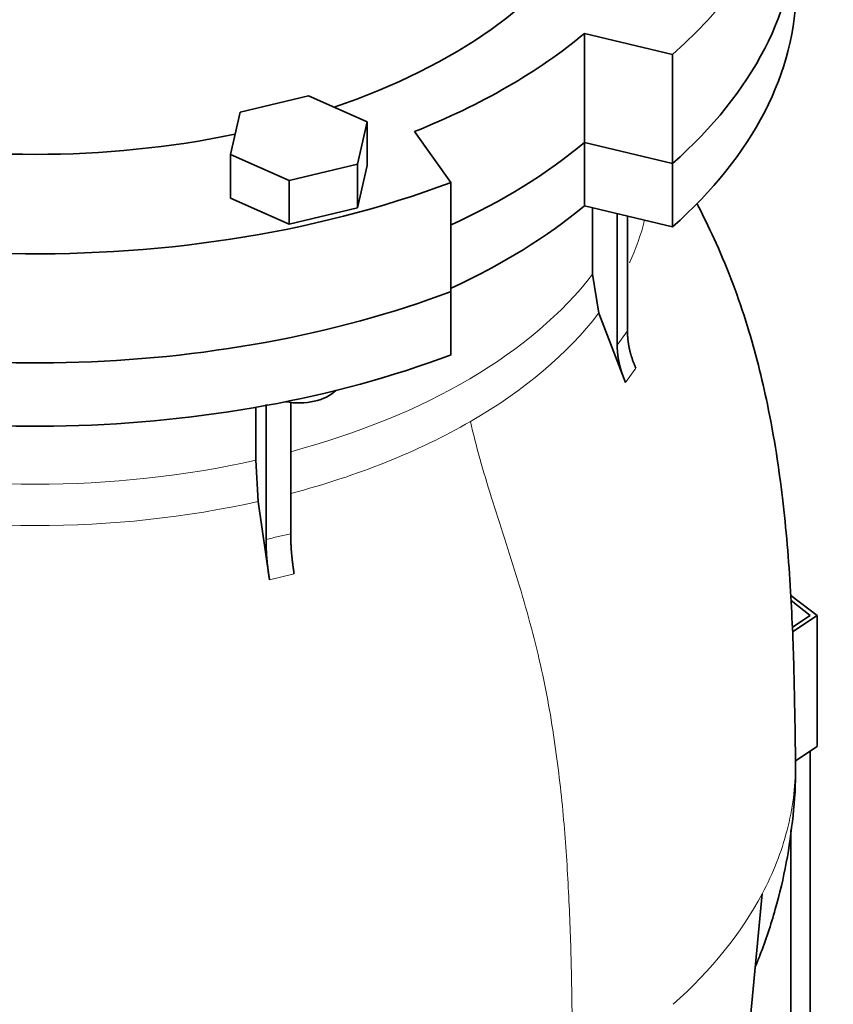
# Model space of a CAD drawing. Header units: millimetres. Extents: x 461 to 1353, y -2347 to 1807.
# Tile 12 of 30: x 1201 to 1353, y -985 to -800. Entities that reach past the tile are written whole.
import ezdxf

# ---------------------------------------------------------------- set-up
doc = ezdxf.new("R2010")
doc.units = ezdxf.units.MM
for name, color, linetype in [('MID_454-5', 7, 'Continuous'), ('VSI344-454_FLANG', 7, 'Continuous'), ('VSI344-454_TERMI', 7, 'Continuous'), ('VSI344-454_TESTA', 7, 'Continuous')]:
    doc.layers.add(name, color=color, linetype=linetype)

# ---------------------------------------------------------------- blocks, each defined once
blk = doc.blocks.new('SE4')
at = {"layer": 'MID_454-5', "color": 7, "linetype": 'Continuous', "lineweight": 35}
blk.add_line((1349.06, -1011.12), (1349.06, -937.14), dxfattribs=at)
at = {"layer": 'VSI344-454_FLANG', "color": 7, "linetype": 'Continuous', "lineweight": 35}
for p, q in [((1306.78, -802.85), (1323.27, -806.79)), ((1306.78, -823.26), (1306.78, -802.85)), ((1323.27, -806.79), (1323.27, -827.2)), ((1255.1, -814.55), (1242.3, -817.61)), ((1266.1, -819.42), (1255.1, -814.55)), ((1242.3, -817.61), (1240.49, -825.54)), ((1264.29, -827.35), (1266.1, -819.42)), ((1266.1, -819.42), (1266.1, -827.58)), ((1281.79, -830.74), (1274.96, -821.22)), ((1306.78, -823.26), (1323.27, -827.2)), ((1240.49, -825.54), (1240.49, -833.71)), ((1240.49, -825.54), (1251.49, -830.41)), ((1251.49, -830.41), (1264.29, -827.35)), ((1264.29, -827.35), (1264.29, -835.52)), ((1264.29, -835.52), (1266.1, -827.58)), ((1251.49, -830.41), (1251.49, -838.58)), ((1281.79, -830.74), (1281.79, -851.15)), ((1240.49, -833.71), (1251.49, -838.58)), ((1251.49, -838.58), (1264.29, -835.52))]:
    blk.add_line(p, q, dxfattribs=at)
for centre, major_axis, start_param, end_param in [((1203.93, -761.84), (-110.25, 0), 2.103318, 6.283185), ((1203.93, -761.84), (142.5, 0), 2.772791, 5.290477), ((1203.93, -761.84), (-142.5, 0), 2.563505, 3.510394), ((1203.93, -782.25), (142.5, 0), 3.141593, 5.290477), ((1203.93, -782.25), (-142.5, 0), 2.563505, 3.141593), ((1203.93, -761.84), (125, 0), 5.316801, 5.678774), ((1203.93, -761.84), (-110.25, 0), 1.224323, 1.91727), ((1203.93, -782.25), (125, 0), 5.384862, 5.678774)]:
    blk.add_ellipse(centre, major_axis=major_axis, ratio=0.57735, start_param=start_param, end_param=end_param, dxfattribs=at)
at = {"layer": 'VSI344-454_TERMI', "color": 7, "linetype": 'Continuous', "lineweight": 35}
for p, q in [((1345.41, -908.01), (1350.34, -911.79)), ((1349.06, -911.76), (1345.46, -909)), ((1345.7, -913.99), (1349.06, -911.76)), ((1350.34, -911.79), (1345.75, -914.84)), ((1350.34, -911.79), (1350.34, -936.28)), ((1350.34, -936.28), (1346.27, -938.98))]:
    blk.add_line(p, q, dxfattribs=at)
at = {"layer": 'VSI344-454_TESTA', "color": 7, "linetype": 'Continuous', "lineweight": 35}
for p, q in [((1323.27, -827.2), (1306.78, -823.26)), ((1306.78, -823.26), (1306.78, -835.1)), ((1323.27, -827.2), (1323.27, -839.04)), ((1323.27, -839.04), (1306.78, -835.1)), ((1308.27, -835.46), (1308.27, -847.9)), ((1312.91, -836.57), (1312.91, -861.19)), ((1314.82, -837.02), (1314.83, -858.52)), ((1308.27, -847.9), (1309.44, -855.21)), ((1281.79, -862.99), (1281.79, -851.15)), ((1314.48, -868.15), (1309.44, -855.21)), ((1245.23, -872.83), (1245.23, -882.73)), ((1247.16, -872.28), (1247.16, -897.59)), ((1251.78, -871.83), (1251.78, -896.49)), ((1245.23, -882.73), (1245.72, -890.44)), ((1247.81, -905.08), (1245.72, -890.44)), ((1345.43, -1008.71), (1345.43, -952)), ((1336.4, -1002.37), (1340.04, -963.88))]:
    blk.add_line(p, q, dxfattribs=at)
at = {"layer": 'VSI344-454_TESTA', "color": 4, "linetype": 'Continuous', "lineweight": 9}
for p, q in [((1312.91, -861.19), (1314.83, -858.52)), ((1314.48, -868.15), (1316.39, -865.48)), ((1247.81, -905.08), (1252.42, -903.97))]:
    blk.add_line(p, q, dxfattribs=at)
at = {"layer": 'VSI344-454_TESTA', "color": 7, "linetype": 'Continuous', "lineweight": 35}
for centre, major_axis, start_param, end_param in [((1203.93, -782.25), (142.5, 0), 3.141593, 5.290477), ((1203.93, -782.25), (-142.5, 0), 2.563505, 3.141593), ((1203.93, -794.09), (142.5, 0), 3.141593, 5.290477), ((1203.93, -794.09), (-142.5, 0), 2.563505, 3.141593), ((1203.93, -782.25), (125, 0), 5.384862, 5.678774), ((1203.93, -794.09), (125, 0), 5.384862, 5.678774), ((1253.29, -867.39), (-8, 0), 1.255839, 2.627445)]:
    blk.add_ellipse(centre, major_axis=major_axis, ratio=0.57735, start_param=start_param, end_param=end_param, dxfattribs=at)
at = {"layer": 'VSI344-454_TESTA', "color": 4, "linetype": 'Continuous', "lineweight": 9}
for centre, major_axis, start_param, end_param in [((1203.93, -828.42), (-115.26, 0), 2.877996, 3.000264), ((1203.93, -821.39), (114, 0), 5.145662, 5.868555), ((1203.93, -828.42), (115.26, 0), 5.497787, 5.868795), ((1203.93, -828.42), (115.26, 0), 5.141038, 5.497787), ((1203.93, -821.39), (114, 0), 4.341621, 5.083156), ((1203.93, -828.42), (-115.26, 0), 1.199788, 1.941804), ((1203.93, -939.81), (142.36, 0), 5.707705, 5.986003)]:
    blk.add_ellipse(centre, major_axis=major_axis, ratio=0.57735, start_param=start_param, end_param=end_param, dxfattribs=at)
at = {"layer": 'VSI344-454_TESTA', "color": 7, "linetype": 'Continuous', "lineweight": 35}
for points, degree, knots in [([(1346.27, -939.84), (1346.27, -938.67), (1346.27, -936.19), (1346.2, -932.22), (1346.11, -927.81), (1346, -922.14), (1345.78, -915.05), (1345.39, -907.02), (1344.79, -898.62), (1343.92, -889.99), (1342.73, -881.22), (1341.23, -872.9), (1339.4, -864.95), (1337.28, -857.36), (1334.67, -849.73), (1331.6, -842.34), (1329.23, -837.4), (1327.98, -834.95), (1327.83, -834.67)], 3, [0, 0, 0, 0, 0.0214879, 0.0535118, 0.0838747, 0.1276316, 0.1805078, 0.2359254, 0.2967822, 0.3559689, 0.4116009, 0.4726473, 0.5211178, 0.5694188, 0.6239509, 0.6759805, 0.723087, 0.7292238, 0.7292238, 0.7292238, 0.7292238]), ([(1314.83, -858.52), (1314.83, -860.22), (1315.22, -861.98), (1315.62, -863.74), (1316.39, -865.48)], 2, [0, 0, 0, 0.5, 0.5, 1, 1, 1]), ([(1314.48, -868.15), (1313.7, -866.41), (1313.31, -864.65), (1312.91, -862.89), (1312.91, -861.19)], 2, [0, 0, 0, 0.5, 0.5, 1, 1, 1]), ([(1251.78, -896.49), (1251.78, -898.19), (1251.94, -900.08), (1252.1, -901.97), (1252.42, -903.97)], 2, [0, 0, 0, 0.499868, 0.499868, 1, 1, 1]), ([(1247.81, -905.08), (1247.48, -903.07), (1247.32, -901.18), (1247.16, -899.29), (1247.16, -897.59)], 2, [0, 0, 0, 0.500133, 0.500133, 1, 1, 1]), ([(1338.83, -977.38), (1339.1, -976.72), (1340.49, -973.25), (1342.62, -966.83), (1344.71, -958.06), (1345.9, -949.34), (1346.38, -943.04), (1346.27, -940.09), (1346.26, -939.88)], 3, [0.3331198, 0.3331198, 0.3331198, 0.3331198, 0.3706435, 0.5286422, 0.684284, 0.8379329, 0.9899402, 1, 1, 1, 1])]:
    blk.add_open_spline(points, degree=degree, knots=knots, dxfattribs=at)
at = {"layer": 'VSI344-454_TESTA', "color": 4, "linetype": 'Continuous', "lineweight": 9}
for points, knots in [([(1285.43, -875.48), (1286.46, -880.04), (1289.26, -889.7), (1294.4, -905.04), (1298.77, -920.92), (1301.42, -935.94), (1302.99, -950.03), (1303.87, -963.58), (1304.34, -976.82), (1304.49, -988.15), (1304.59, -995.19), (1304.59, -997.92)], [0, 0, 0, 0, 0.117079, 0.240569, 0.360617, 0.476421, 0.590288, 0.703407, 0.816259, 0.929029, 1, 1, 1, 1]), ([(1247.16, -897.59), (1247.16, -897.59), (1247.16, -897.59), (1247.16, -897.59), (1247.93, -897.38), (1249.48, -896.98), (1251.01, -896.64), (1251.78, -896.49), (1251.78, -896.49), (1251.78, -896.49), (1251.78, -896.49)], [0, 0, 0, 0, 0.000018, 0.000018, 0.000018, 0.5, 0.999982, 0.999982, 0.999982, 1, 1, 1, 1]), ([(1346.28, -939.84), (1346.28, -943.9), (1345.75, -947.96), (1343.67, -956), (1342.11, -959.98), (1340.04, -963.88)], [0.5008052, 0.5008052, 0.5008052, 0.5008052, 0.75, 0.75, 1, 1, 1, 1])]:
    blk.add_open_spline(points, degree=3, knots=knots, dxfattribs=at)
blk.add_rational_spline([(1061.57, -939.83), (1061.61, -1005.67), (1154.9, -1034.43), (1245.61, -1018.4)], [0.668581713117, 0.547065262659, 0.657538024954, 1], degree=3, dxfattribs=at)

msp = doc.modelspace()

# ---------------------------------------------------------------- block references
msp.add_blockref('SE4', (0, 0))

doc.saveas('drawing.dxf')
